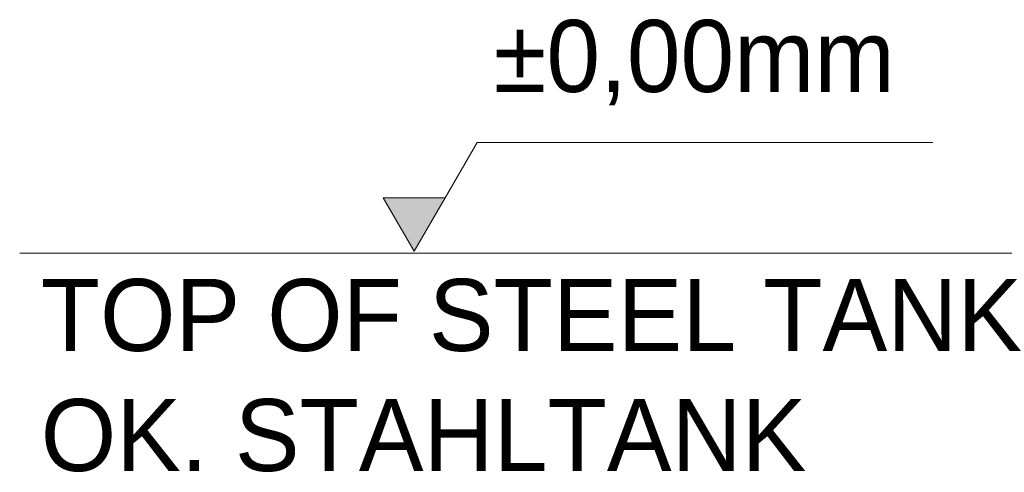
# Model space of a CAD drawing. Header units: millimetres. Extents: x -57642 to 5082813, y -177084 to 58112.
# Tile 25 of 212: x 25336 to 28067, y -60106 to -58849. Entities that reach past the tile are written whole.
import ezdxf

# ---------------------------------------------------------------- set-up
doc = ezdxf.new("R2010")
doc.units = ezdxf.units.MM
doc.layers.add('Bemaßung', color=7, linetype='Continuous', lineweight=9)
doc.layers.add('Beschriftung', color=7, linetype='Continuous', lineweight=9)
doc.styles.add('LBB3.5M1000', font='isocp.shx', dxfattribs={"height": 3.5})

msp = doc.modelspace()

# ---------------------------------------------------------------- hatches: boundary and pattern name
at = {"layer": 'Bemaßung'}
h = msp.add_hatch(color=256, dxfattribs=at)
h.dxf.hatch_style = 1
h.paths.add_polyline_path([(26429.95786, -59492.10024), (26515.80361, -59343.41104), (26344.11212, -59343.41104)])

# ---------------------------------------------------------------- linework, layer by layer
for p, q in [((26515.80361, -59343.41104), (26604.54935, -59189.6989)), ((26604.54935, -59189.6989), (27868.25968, -59189.6989)), ((29069.75428, -59497.10024), (25336.12768, -59497.10024))]:
    msp.add_line(p, q, dxfattribs=at)
msp.add_lwpolyline([(26429.95786, -59492.10024), (26515.80361, -59343.41104), (26344.11212, -59343.41104)], close=True, dxfattribs=at)

# ---------------------------------------------------------------- texts
at = {"layer": 'Bemaßung', "insert": (27206.62435, -58968.40476), "char_height": 200, "attachment_point": 5}
msp.add_mtext('\\A1;%%P0,00mm', dxfattribs=at)
at = {"layer": 'Beschriftung', "insert": (25394.35188, -59568.84683), "char_height": 200, "width": 7399.5425203, "attachment_point": 1, "style": 'LBB3.5M1000'}
msp.add_mtext('\\A1;{\\fArial|b0|i0|c0|p34;TOP OF STEEL TANK\\POK. STAHLTANK}', dxfattribs=at)

doc.saveas('drawing.dxf')
